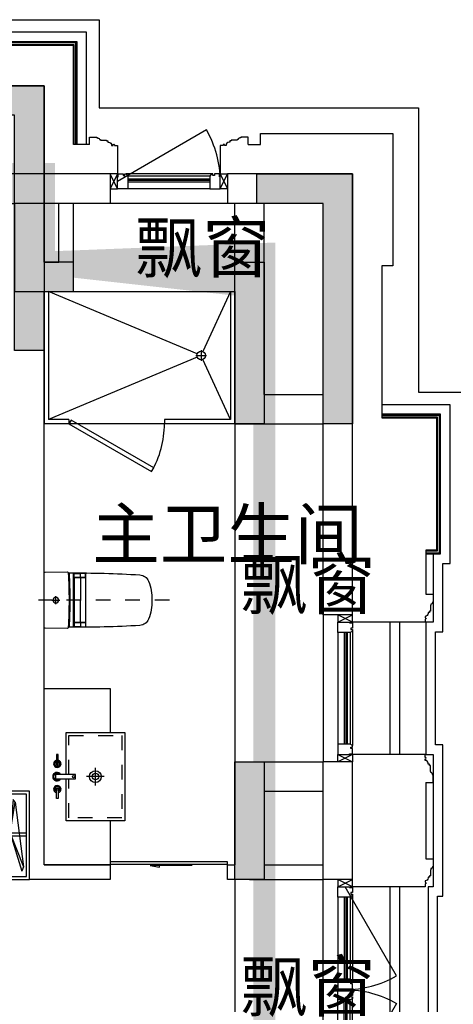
# Model space of a CAD drawing. Header units: millimetres. Extents: x 296296 to 297283, y 219875 to 220035.
# Tile 86 of 256: x 296718 to 296721, y 220017 to 220024. Entities that reach past the tile are written whole.
import ezdxf

# ---------------------------------------------------------------- set-up
doc = ezdxf.new("R2010")
doc.units = ezdxf.units.MM
doc.linetypes.add('185洋房-边套（报建版）-旧规$0$DASH', pattern=[0.35, 0.25, -0.1])
doc.linetypes.add('185洋房-边套（报建版）-旧规$0$洋房户型$0$DASH', pattern=[0.35, 0.25, -0.1])
doc.layers.add('面积-计容-住宅-1', color=1, linetype='Continuous', lineweight=0)
doc.styles.get("Standard").update_dxf_attribs({"font": 'arial.ttf'})

# ---------------------------------------------------------------- blocks, each defined once
blk = doc.blocks.new('wy53eu64i765i57i78i')
for points in [[(1012174.855397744, 192158.4376811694), (1012174.855397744, 191558.4369128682), (1012574.855135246, 191558.4369128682), (1012574.855196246, 191758.4376811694), (1012374.855438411, 191758.4376811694), (1012374.855519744, 192358.4376811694), (1011774.855165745, 192358.4376835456), (1011774.855165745, 192158.4376835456)], [(1013874.855127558, 190658.4377331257), (1013674.855127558, 190658.4377331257), (1013674.855127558, 191758.4377331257), (1013874.855127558, 191758.4377331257)], [(1013874.855127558, 187558.4376817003), (1013674.855127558, 187558.4376817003), (1013674.855127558, 188358.4376817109), (1013874.855127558, 188358.4376817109)]]:
    blk.add_hatch(color=253).paths.add_polyline_path(points)
at = {"color": 253}
for points in [[(1012174.855397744, 192158.4376811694), (1012174.855397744, 191558.4369128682), (1012574.855135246, 191558.4369128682), (1012574.855196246, 191758.4376811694), (1012374.855438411, 191758.4376811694), (1012374.855519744, 192358.4376811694), (1011774.855165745, 192358.4376835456), (1011774.855165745, 192158.4376835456), (1012174.855397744, 192158.4376811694)], [(1013874.855127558, 190658.4377331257), (1013674.855127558, 190658.4377331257), (1013674.855127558, 191758.4377331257), (1013874.855127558, 191758.4377331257)], [(1013874.855127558, 187558.4376817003), (1013674.855127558, 187558.4376817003), (1013674.855127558, 188358.4376817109), (1013874.855127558, 188358.4376817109)]]:
    blk.add_lwpolyline(points, close=True, dxfattribs=at)
blk = doc.blocks.new('sayea5yuteaytuytrauyt')
h = blk.add_hatch()
h.set_pattern_fill('钢筋混凝土', color=253, scale=100)
h.set_pattern_definition([(45, (0, 0), (-176.7766952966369, 176.7766952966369), []), (49.99999999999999, (0, 0), (717.2601826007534, -62.75213498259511), [75, -825]), (355, (0, 0), (-138.751333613, 752.1921337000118), [60, -660]), (100.4514, (59.77168, -5.22934), (578.5093817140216, 689.4395420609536), [63.74019000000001, -701.142112]), (46.1842, (0, 200), (1067.241048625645, -165.5190143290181), [112.5, -1237.5]), (96.63560000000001, (88.936745, 186.206693), (934.6627055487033, 974.1178709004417), [95.610288, -1051.713]), (351.1842, (0, 200), (934.6619451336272, 974.1186009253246), [90, -990]), (21, (100, 150), (596.9070521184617, -402.6188906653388), [75, -825]), (326.0000000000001, (100, 150), (243.3153319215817, 725.150045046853), [60, -660]), (71.4514, (149.742233, 116.448394), (840.22262858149, 322.5304967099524), [63.74019000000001, -701.142112]), (37.5, (0, 0), (12.15985531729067, 332.8938538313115), [0, -652, 0, -670, 0, -662.5]), (7.5, (0, 0), (263.0695374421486, 394.4117118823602), [0, -382, 0, -637, 0, -252.5]), (327.5, (-223, 0), (533.822436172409, -22.55487173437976), [0, -250, 0, -780, 0, -1035]), (317.5, (-323, 0), (583.1861693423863, 100.1049823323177), [0, -325, 0, -518, 0, -735])])
h.paths.add_polyline_path([(1007424.854593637, 89058.43775986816), (1007424.854593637, 87258.43856486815), (1007174.854593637, 87258.43856486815), (1007174.854593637, 89058.43775986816)])
h.paths.add_polyline_path([(1021574.855280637, 89058.43775986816), (1021574.855280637, 87258.43856486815), (1021324.855280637, 87258.43856486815), (1021324.855280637, 89058.43775986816)])
h.paths.add_polyline_path([(989374.8548266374, 89058.43775186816), (989374.8548266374, 87258.43815686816), (989124.8548266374, 87258.43815686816), (989124.8548266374, 89058.43775186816)])
h.paths.add_polyline_path([(1039624.855051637, 89058.43775186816), (1039624.855051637, 87258.43815686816), (1039374.855051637, 87258.43815686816), (1039374.855051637, 89058.43775186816)])
h.paths.add_polyline_path([(1014474.854936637, 87858.43815686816), (1014474.854936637, 84858.43816086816), (1014274.854936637, 84858.43816086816), (1014274.854936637, 87858.43815686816)])
h.paths.add_polyline_path([(1044574.854944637, 92958.43692786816), (1044574.854944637, 91158.43691286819), (1044374.854944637, 91158.43691286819), (1044374.854944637, 92758.43691286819), (1044074.854822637, 92758.43691286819), (1044074.854822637, 92958.43691286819)])
h.paths.add_polyline_path([(984374.8549336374, 92758.43691286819), (984374.8549336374, 91158.43691286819), (984174.8549336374, 91158.43691286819), (984174.8548116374, 92958.43691286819), (984674.8550556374, 92958.43691286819), (984674.8550556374, 92758.43691286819)])
h.paths.add_polyline_path([(1027974.850721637, 92758.43691286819), (1027974.850721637, 91258.40206186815), (1027774.850721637, 91258.40206186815), (1027774.850721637, 92958.43691286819), (1028324.850721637, 92958.43691286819), (1028324.850721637, 92758.43691286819)])
h.paths.add_polyline_path([(1000974.859155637, 92958.43691286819), (1000974.859155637, 91258.40206186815), (1000774.859155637, 91258.40206186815), (1000774.859155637, 92758.43691286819), (1000424.859155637, 92758.43691286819), (1000424.859155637, 92958.43691286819)])
h.paths.add_polyline_path([(1033174.859613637, 92958.43691286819), (1033174.859613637, 91258.40205786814), (1032974.859613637, 91258.40205786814), (1032974.859613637, 92758.43691286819), (1032624.859613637, 92758.43691286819), (1032624.859613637, 92958.43691286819)])
h.paths.add_polyline_path([(995774.8502636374, 92758.43691286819), (995774.8502636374, 91258.40205786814), (995574.8502636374, 91258.40205786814), (995574.8502636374, 92958.43691286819), (996124.8502636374, 92958.43691286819), (996124.8502636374, 92758.43691286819)])
h.paths.add_polyline_path([(1014874.854936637, 80258.43772586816), (1014874.854936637, 80058.43772586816), (1014274.854936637, 80058.43772586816), (1014274.854936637, 81858.43772586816), (1014474.854936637, 81858.43772586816), (1014474.854936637, 80258.43772586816)])
h.paths.add_polyline_path([(1046674.855165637, 92358.43775186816), (1046674.855165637, 90658.43777086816), (1046474.855165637, 90658.43777086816), (1046474.855165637, 92158.43775186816), (1046024.855051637, 92158.43775186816), (1046024.855051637, 92358.43775186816)])
h.paths.add_polyline_path([(982274.8547116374, 92158.43775186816), (982274.8547116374, 90658.43777086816), (982074.8547116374, 90658.43777086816), (982074.8547116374, 92358.43775186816), (982724.8548266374, 92358.43775186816), (982724.8548266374, 92158.43775186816)])
h.paths.add_polyline_path([(1042874.855566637, 80058.43772586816), (1042874.855604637, 79458.43791586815), (1042074.855596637, 79458.43791586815), (1042074.855596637, 79658.43791586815), (1042674.855566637, 79658.43791586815), (1042674.855528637, 80258.43772586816), (1043624.855539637, 80258.43772586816), (1043624.855539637, 80058.43772586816)])
h.paths.add_polyline_path([(1010674.855341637, 80058.43772586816), (1010674.855379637, 79458.43791586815), (1009874.855367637, 79458.43791586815), (1009874.855367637, 79658.43791586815), (1010474.855341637, 79658.43791586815), (1010474.855303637, 80258.43772586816), (1011424.855310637, 80258.43772586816), (1011424.855310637, 80058.43772586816)])
h.paths.add_polyline_path([(1018874.854505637, 79658.43791586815), (1018874.854505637, 79458.43791586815), (1018074.854498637, 79458.43791586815), (1018074.854536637, 80058.43772586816), (1017324.854563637, 80058.43772586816), (1017324.854563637, 80258.43772586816), (1018274.854536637, 80258.43773286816), (1018274.854536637, 79658.43791586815)])
h.paths.add_polyline_path([(986674.8542806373, 79658.43791586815), (986674.8542806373, 79458.43791586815), (985874.8542736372, 79458.43791586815), (985874.8543116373, 80058.43772586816), (985124.8543376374, 80058.43772586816), (985124.8543376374, 80258.43772586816), (986074.8543116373, 80258.43773286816), (986074.8543116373, 79658.43791586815)])
h.paths.add_polyline_path([(1016574.855280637, 92758.43691286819), (1016574.855280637, 91158.43691286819), (1016374.855280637, 91158.43691286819), (1016374.855280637, 92158.43775186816), (1016074.855051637, 92158.43775186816), (1016074.855051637, 92358.43775186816), (1016374.855280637, 92358.43775186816), (1016374.855280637, 92958.43691286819), (1016874.855280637, 92958.43691286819), (1016874.855280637, 92758.43691286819)])
h.paths.add_polyline_path([(1012374.854593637, 92158.43775186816), (1012374.854593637, 91158.43691286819), (1012174.854593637, 91158.43691286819), (1012174.854593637, 92758.43691286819), (1011874.854593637, 92758.43691286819), (1011874.854593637, 92958.43691286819), (1012374.854593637, 92958.43691286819), (1012374.854593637, 92358.43775186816), (1012674.854826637, 92358.43775186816), (1012674.854826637, 92158.43775186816)])
h.paths.add_polyline_path([(1031699.854631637, 87258.43614286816), (1031699.854631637, 86658.43778686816), (1029249.854215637, 86658.43778686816), (1029249.854215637, 87258.43614286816), (1029449.854215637, 87258.43614286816), (1029449.854215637, 86858.43778286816), (1031499.854631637, 86858.43778286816), (1031499.854631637, 87258.43614286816)])
h.paths.add_polyline_path([(999499.8556616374, 87258.43614286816), (999499.8556616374, 86658.43778686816), (997049.8552426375, 86658.43778686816), (997049.8552426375, 87258.43614286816), (997249.8552426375, 87258.43614286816), (997249.8552426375, 86858.43778286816), (999299.8556616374, 86858.43778286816), (999299.8556616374, 87258.43614286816)])
h.paths.add_polyline_path([(1029449.854215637, 89158.43772886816), (1029449.854215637, 88743.43829786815), (1029249.854215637, 88743.43829786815), (1029249.854215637, 89358.43772886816), (1031699.854631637, 89358.43772886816), (1031699.854631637, 88743.43913286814), (1031499.854631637, 88743.43913286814), (1031499.854631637, 89158.43772886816)])
h.paths.add_polyline_path([(999499.8556616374, 89358.43772886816), (999499.8556616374, 88743.43829786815), (999299.8556616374, 88743.43829786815), (999299.8556616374, 89158.43772886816), (997249.8552426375, 89158.43772886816), (997249.8552426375, 88743.43913286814), (997049.8552426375, 88743.43913286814), (997049.8552426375, 89358.43772886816)])
h.paths.add_polyline_path([(1026174.845110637, 92958.43691286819), (1026174.845110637, 90058.43717586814), (1025974.845110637, 90058.43717586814), (1025974.845110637, 92758.43691286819), (1025574.850809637, 92758.43691286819), (1025574.850809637, 92958.43691286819)])
h.paths.add_polyline_path([(1002774.864763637, 92758.43691286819), (1002774.864763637, 90058.43717586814), (1002574.864763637, 90058.43717586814), (1002574.864763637, 92958.43691286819), (1003174.859068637, 92958.43691286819), (1003174.859068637, 92758.43691286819)])
h.paths.add_polyline_path([(993974.8547306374, 92958.43691686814), (993974.8547306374, 90058.44779286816), (993774.8547306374, 90058.44779286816), (993774.8547306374, 92758.43691286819), (993374.8515306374, 92758.43691286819), (993374.8515306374, 92958.43691286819)])
h.paths.add_polyline_path([(1034974.855142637, 92758.43691286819), (1034974.855142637, 90058.44779286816), (1034774.855142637, 90058.44779286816), (1034774.855142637, 92958.43691686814), (1035374.858343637, 92958.43691286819), (1035374.858343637, 92758.43691286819)])
h.paths.add_polyline_path([(1046674.855165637, 83408.43776386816), (1046674.855165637, 80058.43772586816), (1046074.855165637, 80058.43772586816), (1046074.855165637, 80258.43772586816), (1046474.855165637, 80258.43772586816), (1046474.855165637, 83408.43776386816)])
h.paths.add_polyline_path([(982674.8547116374, 80258.43772586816), (982674.8547116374, 80058.43772586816), (982074.8547116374, 80058.43772586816), (982074.8547116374, 83408.43776386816), (982274.8547116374, 83408.43776386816), (982274.8547116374, 80258.43772586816)])
h.paths.add_polyline_path([(1001674.854280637, 89358.43772886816), (1001674.854280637, 86658.43778686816), (1001474.854280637, 86658.43778686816), (1001474.854280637, 89158.43772886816), (1000774.859155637, 89158.43772886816), (1000774.859155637, 89358.43772886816)])
h.paths.add_polyline_path([(1027274.855596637, 89158.43772886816), (1027274.855596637, 86658.43778686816), (1027074.855596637, 86658.43778686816), (1027074.855596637, 89358.43772886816), (1027974.850721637, 89358.43772886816), (1027974.850721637, 89158.43772886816)])
h.paths.add_polyline_path([(995074.8548266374, 89158.43772886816), (995074.8548266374, 86658.43778686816), (994874.8548266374, 86658.43778686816), (994874.8548266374, 89358.43772886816), (995774.8502636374, 89358.43772886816), (995774.8502636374, 89158.43772886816)])
h.paths.add_polyline_path([(1033874.855051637, 89358.43772886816), (1033874.855051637, 86658.43778686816), (1033674.855051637, 86658.43778686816), (1033674.855051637, 89158.43772886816), (1032974.859613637, 89158.43772886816), (1032974.859613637, 89358.43772886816)])
h.paths.add_polyline_path([(989374.8548266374, 92958.43691286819), (989374.8548266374, 92158.43691286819), (988974.8548266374, 92158.43691286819), (988974.8548266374, 92958.43691286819)])
h.paths.add_polyline_path([(1007574.854593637, 92958.43691286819), (1007574.854593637, 92158.43691286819), (1007174.854593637, 92158.43691286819), (1007174.854593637, 92958.43691286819)])
h.paths.add_polyline_path([(995074.8548266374, 79658.43738986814), (995074.8548266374, 79258.43738986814), (994374.8548266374, 79258.43738986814), (994374.8548266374, 79658.43738986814)])
h.paths.add_polyline_path([(1002174.854280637, 79658.43738986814), (1002174.854280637, 79258.43738986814), (1001474.854280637, 79258.43738986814), (1001474.854280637, 79658.43738986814)])
h.paths.add_polyline_path([(1027274.855596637, 79658.43738986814), (1027274.855596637, 79258.43738986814), (1026574.855596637, 79258.43738986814), (1026574.855596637, 79658.43738986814)])
h.paths.add_polyline_path([(1034374.855051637, 79658.43738986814), (1034374.855051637, 79258.43738986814), (1033674.855051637, 79258.43738986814), (1033674.855051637, 79658.43738986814)])
h.paths.add_polyline_path([(1039774.855051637, 92958.43691286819), (1039774.855051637, 92158.43691286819), (1039374.855051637, 92158.43691286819), (1039374.855051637, 92958.43691286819)])
h.paths.add_polyline_path([(1021574.855280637, 92958.43691286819), (1021574.855280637, 92158.43691286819), (1021174.855280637, 92158.43691286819), (1021174.855280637, 92958.43691286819)])
at = {"color": 253}
for points in [[(1044574.854944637, 92958.43692786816), (1044574.854944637, 91158.43691286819), (1044374.854944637, 91158.43691286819), (1044374.854944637, 92758.43691286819), (1044074.854822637, 92758.43691286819), (1044074.854822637, 92958.43691286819), (1044574.854944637, 92958.43692786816)], [(1046674.855165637, 92358.43775186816), (1046674.855165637, 90658.43777086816), (1046474.855165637, 90658.43777086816), (1046474.855165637, 92158.43775186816), (1046024.855051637, 92158.43775186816), (1046024.855051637, 92358.43775186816), (1046674.855165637, 92358.43775186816)]]:
    blk.add_lwpolyline(points, close=True, dxfattribs=at)
blk = doc.blocks.new('4uyh5uj6kj67j75rykjtuk7tsik76ykj')
at = {"color": 253}
for s, p in [('飘窗', (870194.1784163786, 433690)), ('主卫生间', (869902.7528844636, 431740)), ('飘窗', (870911.1784163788, 431399.5)), ('飘窗', (870911.1784163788, 428663))]:
    blk.add_text(s, height=337.5886524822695, dxfattribs=at).set_placement(p)
blk = doc.blocks.new('*U1035')
at = {"color": 253}
blk.add_lwpolyline([(0, 10), (0, -40), (50.00000000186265, -40), (50.00000000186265, -37), (57.00000000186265, -37), (57.00000000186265, -34.0000000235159), (60.00000000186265, -34.0000000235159, 0.4142135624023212), (67.00000000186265, -27.0000000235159), (67.00000000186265, -24.0000000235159), (74.00000000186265, -24.0000000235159), (74.00000000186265, -21.0000000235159), (115.0000009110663, -21.00000039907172), (115.0000008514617, -16.00000011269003), (125.000000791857, -15.99999999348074), (125.0000006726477, -6.000000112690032), (130.0000015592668, -6.000000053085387, 0.4039906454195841), (150.0000010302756, 14.99999982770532), (160.0000006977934, 14.99999974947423), (160.0000006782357, 12.49999989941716, 0.9999999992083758), (170.0000008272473, 12.49999985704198), (170.0000008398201, 14.99999980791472), (190.0000014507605, 14.99999980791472), (190.0000014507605, 209.9999998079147)], format="xyb", dxfattribs=at)
blk = doc.blocks.new('*U1037')
at = {"color": 253}
blk.add_lwpolyline([(0, 10), (0, -40), (50.00000000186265, -40), (50.00000000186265, -37), (57.00000000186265, -37), (57.00000000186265, -34.0000000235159), (60.00000000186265, -34.0000000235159, 0.4142135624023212), (67.00000000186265, -27.0000000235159), (67.00000000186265, -24.0000000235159), (74.00000000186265, -24.0000000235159), (74.00000000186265, -21.0000000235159), (115.0000009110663, -21.00000039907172), (115.0000008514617, -16.00000011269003), (125.000000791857, -15.99999999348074), (125.0000006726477, -6.000000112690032), (130.0000015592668, -6.000000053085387, 0.4039906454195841), (150.0000010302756, 14.99999982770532), (160.0000006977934, 14.99999974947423), (160.0000006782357, 12.49999989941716, 0.9999999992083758), (170.0000008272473, 12.49999985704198), (170.0000008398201, 14.99999980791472), (190.0000014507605, 14.99999980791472), (190.0000014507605, 509.9999802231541)], format="xyb", dxfattribs=at)
blk = doc.blocks.new('*U1038')
at = {"color": 253}
blk.add_lwpolyline([(0, 10), (0, -40), (50.00000000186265, -40), (50.00000000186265, -37), (57.00000000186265, -37), (57.00000000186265, -34.0000000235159), (60.00000000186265, -34.0000000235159, 0.4142135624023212), (67.00000000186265, -27.0000000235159), (67.00000000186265, -24.0000000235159), (74.00000000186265, -24.0000000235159), (74.00000000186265, -21.0000000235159), (115.0000009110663, -21.00000039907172), (115.0000008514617, -16.00000011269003), (125.000000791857, -15.99999999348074), (125.0000006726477, -6.000000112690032), (130.0000015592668, -6.000000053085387, 0.4039906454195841), (150.0000010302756, 14.99999982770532), (160.0000006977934, 14.99999974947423), (160.0000006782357, 12.49999989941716, 0.9999999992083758), (170.0000008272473, 12.49999985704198), (170.0000008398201, 14.99999980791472), (190.0000014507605, 14.99999980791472), (190.0000014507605, 509.9999781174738)], format="xyb", dxfattribs=at)
blk = doc.blocks.new('*U1042')
at = {"color": 253}
for points in [[(7970.00000050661, 814.9999839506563), (7970.00000050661, 899.9999839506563), (7900.00000050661, 899.9999839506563), (7900.00000050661, 819.9999839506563), (7905.00000050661, 819.9999839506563), (7905.00000050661, 799.9999839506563), (7940.00000050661, 799.9999839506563), (7940.00000050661, 809.9999839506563), (7950.00000050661, 809.9999839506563), (7950.00000050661, 799.9999839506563), (7960.00000050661, 799.9999839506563)], [(8730.00000050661, 814.9999839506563), (8730.00000050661, 899.9999839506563), (8800.00000050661, 899.9999839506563), (8800.00000050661, 819.9999839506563), (8795.00000050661, 819.9999839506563), (8795.00000050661, 799.9999839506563), (8760.00000050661, 799.9999839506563), (8760.00000050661, 809.9999839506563), (8750.00000050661, 809.9999839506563), (8750.00000050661, 799.9999839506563), (8740.00000050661, 799.9999839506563)]]:
    blk.add_lwpolyline(points, close=True, dxfattribs=at)
for points in [[(7970.00000050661, 899.9999839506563), (8730.00000050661, 899.9999839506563)], [(7970.00000050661, 854.9999839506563), (8730.00000050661, 854.9999839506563)], [(7970.00000050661, 844.9999839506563), (8730.00000050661, 844.9999839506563)], [(7970.00000050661, 834.9999839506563), (8730.00000050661, 834.9999839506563)], [(7970.00000050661, 814.9999839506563), (8730.00000050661, 814.9999839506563)], [(7960.00000050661, 799.9999839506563), (8740.00000050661, 799.9999839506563)]]:
    blk.add_lwpolyline(points, dxfattribs=at)
blk = doc.blocks.new('185洋房外包（2F南入）-边(报建版）$0$seyesryhertyheryetrye')
at = {"color": 253}
blk.add_lwpolyline([(22072.70269624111, 23949.57976469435), (22022.70269624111, 23949.57976469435), (22022.70269624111, 23849.57976469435), (22072.70269624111, 23849.57976469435)], close=True, dxfattribs=at)
for points in [[(22022.70269624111, 23849.57976469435), (22072.70269624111, 23949.57976469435)], [(22022.70269624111, 23949.57976469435), (22072.70269732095, 23849.57976468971)]]:
    blk.add_lwpolyline(points, dxfattribs=at)
blk = doc.blocks.new('*U1045')
at = {"color": 253}
for points in [[(7970.00000050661, 814.9999839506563), (7970.00000050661, 899.9999839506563), (7900.00000050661, 899.9999839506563), (7900.00000050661, 819.9999839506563), (7905.00000050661, 819.9999839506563), (7905.00000050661, 799.9999839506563), (7940.00000050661, 799.9999839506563), (7940.00000050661, 809.9999839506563), (7950.00000050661, 809.9999839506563), (7950.00000050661, 799.9999839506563), (7960.00000050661, 799.9999839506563)], [(8530.00000050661, 814.9999839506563), (8530.00000050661, 899.9999839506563), (8600.00000050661, 899.9999839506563), (8600.00000050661, 819.9999839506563), (8595.00000050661, 819.9999839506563), (8595.00000050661, 799.9999839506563), (8560.00000050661, 799.9999839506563), (8560.00000050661, 809.9999839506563), (8550.00000050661, 809.9999839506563), (8550.00000050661, 799.9999839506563), (8540.00000050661, 799.9999839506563)]]:
    blk.add_lwpolyline(points, close=True, dxfattribs=at)
for points in [[(7970.00000050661, 899.9999839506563), (8530.00000050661, 899.9999839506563)], [(7970.00000050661, 854.9999839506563), (8530.00000050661, 854.9999839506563)], [(7970.00000050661, 844.9999839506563), (8530.00000050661, 844.9999839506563)], [(7970.00000050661, 834.9999839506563), (8530.00000050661, 834.9999839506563)], [(7970.00000050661, 814.9999839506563), (8530.00000050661, 814.9999839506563)], [(7960.00000050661, 799.9999839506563), (8540.00000050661, 799.9999839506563)]]:
    blk.add_lwpolyline(points, dxfattribs=at)
blk = doc.blocks.new('*U1049')
at = {"color": 253}
for points in [[(27782.70269778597, 23474.57976449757), (27782.70269778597, 24239.57977569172), (28862.70269778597, 24239.57977569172), (28862.70269778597, 24209.5797758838)], [(27847.70269778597, 23474.57976449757), (27847.70269778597, 24174.57977569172), (28797.70269778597, 24174.57977569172), (28797.70269778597, 24074.57976449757)], [(27852.70269778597, 23474.57976449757), (27852.70269778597, 24169.57977569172), (28792.70269778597, 24169.57977569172), (28792.70269778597, 24074.57976449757)], [(27855.20269778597, 23474.57976449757), (27855.20269778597, 24167.07977569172), (28790.20269778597, 24167.07977569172), (28790.20269778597, 24074.57976449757)], [(27867.70269778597, 23474.57976449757), (27867.70269778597, 24154.57977569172), (28777.70269778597, 24154.57977569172), (28777.70269778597, 24074.57976449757)], [(27872.70269778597, 23474.57976449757), (27872.70269778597, 24149.57977569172), (28772.70269778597, 24149.57977569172), (28772.70269778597, 24074.57976449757)]]:
    blk.add_lwpolyline(points, dxfattribs=at)
blk = doc.blocks.new('*U1050')
at = {"color": 253}
for points in [[(27582.70269778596, 24189.57977569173), (27582.70269778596, 24239.57977569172), (28662.70269778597, 24239.57977569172), (28662.70269778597, 23774.57977569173)], [(27647.70269778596, 24074.57977569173), (27647.70269778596, 24174.57977569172), (28597.70269778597, 24174.57977569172), (28597.70269778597, 23774.57977569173)], [(27652.70269778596, 24074.57977569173), (27652.70269778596, 24169.57977569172), (28592.70269778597, 24169.57977569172), (28592.70269778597, 23774.57977569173)], [(27655.20269778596, 24074.57977569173), (27655.20269778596, 24167.07977569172), (28590.20269778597, 24167.07977569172), (28590.20269778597, 23774.57977569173)], [(27667.70269778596, 24074.57977569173), (27667.70269778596, 24154.57977569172), (28577.70269778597, 24154.57977569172), (28577.70269778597, 23774.57977569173)], [(27672.70269778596, 24074.57977569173), (27672.70269778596, 24149.57977569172), (28572.70269778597, 24149.57977569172), (28572.70269778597, 23774.57977569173)]]:
    blk.add_lwpolyline(points, dxfattribs=at)
blk = doc.blocks.new('185洋房外包（2F南入）-边(报建版）')
at = {"color": 253, "linetype": 'Continuous'}
for p, q in [((18622.70269732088, 23849.57976360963), (19672.70266229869, 23849.57977495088)), ((18622.70269732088, 23249.57976468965), (18622.70269732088, 23849.57976360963)), ((16522.70266338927, 23249.57976468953), (17372.70266339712, 23249.57976468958)), ((16522.70266338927, 20249.57976468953), (16522.70266338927, 23249.57976468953)), ((17372.70266339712, 23249.57976468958), (17372.70266339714, 23049.57976468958)), ((18172.70266339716, 23249.57976468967), (18622.70269732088, 23249.57976468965)), ((18172.70266339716, 23249.57976468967), (18172.70266339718, 23049.57976468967)), ((16722.70266338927, 23049.5797646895), (17372.70266339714, 23049.57976468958)), ((16722.70266338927, 20249.57976468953), (16722.70266338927, 23049.5797646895)), ((18172.70266339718, 23049.57976468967), (18822.70269732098, 23049.5797646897)), ((16522.70266338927, 20249.57976468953), (16722.70266338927, 20249.57976468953)), ((16522.70266338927, 18449.57976468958), (16522.70266338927, 19249.57976468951)), ((16522.70266338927, 19249.57976468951), (16722.70266338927, 19249.57976468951)), ((16722.70266338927, 18449.57976468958), (16722.70266338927, 19249.57976468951)), ((16522.70266338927, 18449.57976468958), (16722.70266338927, 18449.57976468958))]:
    blk.add_line(p, q, dxfattribs=at)
at = {"color": 253}
for points in [[(32722.70269730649, 24299.57976449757), (18247.70266484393, 24299.57976449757), (18247.70266484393, 23699.57976411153), (16072.70266338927, 23699.57976411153), (16072.70266338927, 21764.57976613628), (15772.70266338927, 21764.57976613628), (15772.70266338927, 13634.57976324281), (16072.70266338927, 13634.57976324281), (16072.70266338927, 10499.57976526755), (19947.70266338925, 10499.57976526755), (19947.70266338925, 9599.579765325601), (28222.70266194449, 9599.57976492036), (28222.70266194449, 8999.579764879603), (32722.70269730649, 8999.579764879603)], [(18312.70266484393, 23449.57976449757), (18422.70266484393, 23449.57976449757), (18422.70266484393, 24124.57976449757), (19322.70266484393, 24124.57976449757), (19322.70266484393, 24049.57976449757), (19532.70266484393, 24049.57976449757)], [(17232.70266195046, 23449.57976449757), (17147.70266338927, 23449.5797645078), (17147.70266338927, 23524.57976411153), (16247.70266338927, 23524.57976411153), (16247.70266338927, 22624.57976411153), (16322.70266338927, 22624.57976411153), (16322.70266338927, 21589.57976613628), (15947.70266338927, 21589.57976613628), (15947.70266338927, 20689.57976613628), (16022.70266358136, 20689.57976613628), (16022.70266358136, 20389.57976613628)], [(17372.70266339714, 23049.57978508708), (18172.70266339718, 23049.57976468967)], [(15972.70266338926, 20664.5797661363), (15972.70266338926, 20199.57976613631), (16022.70266319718, 20199.57976613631), (16022.70266319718, 19299.57976603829), (15972.70266319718, 19299.57976429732), (15972.70266319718, 18399.57976458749), (16007.70266319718, 18399.57976458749), (16007.70266319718, 16999.5797647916), (15972.70266319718, 16999.5797647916), (15972.70266319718, 16099.57976508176), (16022.70266319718, 16099.5797633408), (16022.70266319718, 15199.57976324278), (15972.70266338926, 15199.57976324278), (15972.70266338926, 14734.57976324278)], [(16022.70266338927, 20689.57996757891), (16022.70266338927, 20389.57996757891)], [(15907.70266338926, 14799.57976324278), (15907.70266338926, 15264.57976324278), (15957.70266319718, 15264.57976324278), (15957.70266319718, 16034.57976522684), (15907.70266319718, 16034.57976696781), (15907.70266319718, 17064.5797647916), (15942.70266319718, 17064.5797647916), (15942.70266319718, 18334.57976458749), (15907.70266319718, 18334.57976458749), (15907.70266319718, 19364.57976241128), (15957.70266319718, 19364.57976415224), (15957.70266319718, 20134.57976613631), (15907.70266338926, 20134.57976613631), (15907.70266338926, 20599.57976613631)], [(16722.70266338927, 20249.57976468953), (16722.70266338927, 19249.57976468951)], [(16202.70266319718, 20199.5797645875), (16202.70266319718, 19299.57976479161)], [(16267.70266319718, 20199.5797645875), (16267.70266319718, 19299.57976479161)], [(16022.70266358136, 19109.57976324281), (16022.70266358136, 18589.57976613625)], [(16722.71180819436, 16949.57957739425), (16722.71180819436, 18449.5795773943)], [(16202.70266319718, 18399.57976458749), (16202.70266319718, 16999.57976479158)], [(16267.70266319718, 18399.57976458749), (16267.70266319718, 16999.57976479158)]]:
    blk.add_lwpolyline(points, dxfattribs=at)
for points in [[(17422.70268669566, 23199.57976468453, -0.1316524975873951), (17516.48490404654, 23549.57976468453), (18122.70268669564, 23199.57976468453)], [(16572.70266129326, 17699.57976468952, -0.1316524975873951), (16222.70266129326, 17793.3619820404), (16572.70266129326, 18399.57976468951)], [(16572.70266129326, 17699.57976468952, 0.1316524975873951), (16222.70266129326, 17605.79754733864), (16572.70266129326, 16999.57976468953)]]:
    blk.add_lwpolyline(points, format="xyb", dxfattribs=at)
blk.add_blockref('*U1049', (-9450.000032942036, -25), dxfattribs=at)
at = {"color": 253, "xscale": -1}
for name, p, rotation in [('*U1035', (17232.70266195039, 23459.57976449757), 180), ('*U1045', (9522.70268618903, 24049.57974863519), 180), ('185洋房外包（2F南入）-边(报建版）$0$seyesryhertyheryetrye', (-3900.000009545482, 47099.15952938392), 180), ('185洋房外包（2F南入）-边(报建版）$0$seyesryhertyheryetrye', (-7326.877101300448, -1823.122931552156), 270), ('*U1037', (16012.70268317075, 19109.57976334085), 270), ('185洋房外包（2F南入）-边(报建版）$0$seyesryhertyheryetrye', (-7326.877103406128, -3623.122931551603), 270), ('*U1045', (15722.70267734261, 9099.579764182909), 270)]:
    blk.add_blockref(name, p, dxfattribs=dict(at, rotation=rotation))
at = {"color": 253}
for name, p, rotation in [('*U1035', (18312.70266484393, 23459.57976449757), 180), ('185洋房外包（2F南入）-边(报建版）$0$seyesryhertyheryetrye', (39445.40538293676, 47099.15952938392), 180), ('*U1050', (40097.28243908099, -6983.122931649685), 90), ('*U1037', (16012.70268317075, 20389.57976603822), 270), ('*U1042', (15722.70267944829, 28099.57976519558), 270), ('185洋房外包（2F南入）-边(报建版）$0$seyesryhertyheryetrye', (-7326.877101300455, 41322.28246093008), 270), ('*U1038', (16012.70268317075, 18589.57976603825), 270), ('*U1045', (15722.70267734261, 26299.57976519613), 270)]:
    blk.add_blockref(name, p, dxfattribs=dict(at, rotation=rotation))
blk = doc.blocks.new('185洋房-边套（报建版）-旧规$0$洋房户型$0$11A$C17570B11')
at = {"color": 253}
for p, q in [((0, 0), (-211.0270006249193, -32.54784116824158)), ((0, 0), (228.5429438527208, -89.85827781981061)), ((-211.0270006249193, -32.54784116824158), (-229.8062428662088, -20.4895358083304)), ((-211.0270006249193, -32.54784116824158), (228.5429438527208, -89.85827781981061)), ((228.5429438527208, -89.85827781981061), (259.1465271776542, -78.90659712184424))]:
    blk.add_line(p, q, dxfattribs=at)
blk.add_lwpolyline([(-229.8062428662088, -20.4895358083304), (0, 0), (259.1465271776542, -78.90659712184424)], dxfattribs=at)
blk = doc.blocks.new('*U1118')
at = {"color": 253}
for points in [[(1399.999998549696, 0), (4500.000001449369, 0), (4500.000001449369, -599.9999999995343), (1399.999998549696, -599.9999999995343)], [(1419.999998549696, -20), (4480.000001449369, -20), (4480.000001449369, -579.9999999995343), (1419.999998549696, -579.9999999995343)]]:
    blk.add_lwpolyline(points, close=True, dxfattribs=at)
for points in [[(1419.999998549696, -285.2554255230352), (4480.000001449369, -285.2554255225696)], [(1419.999998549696, -305.2554255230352), (4480.000001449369, -305.2554255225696)]]:
    blk.add_lwpolyline(points, dxfattribs=at)
at = {"color": 253, "rotation": 270}
for p in [(1529.565361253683, -285.148174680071), (1669.565361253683, -285.148174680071), (1809.565361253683, -285.148174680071), (1949.565361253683, -285.148174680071), (2089.565361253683, -285.148174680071), (2229.565361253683, -285.148174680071), (2369.565361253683, -285.148174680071), (2509.565361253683, -285.148174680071), (2649.565361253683, -285.148174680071), (2789.565361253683, -285.148174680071), (2929.565361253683, -285.148174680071), (3069.565361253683, -285.148174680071), (3209.565361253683, -285.148174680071), (3349.565361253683, -285.148174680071), (3489.565361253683, -285.148174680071), (3629.565361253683, -285.148174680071), (3769.565361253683, -285.148174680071), (3909.565361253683, -285.148174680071), (4049.565361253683, -285.148174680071), (4189.565361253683, -285.148174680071), (4329.565361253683, -285.148174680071), (4469.565361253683, -285.148174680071)]:
    blk.add_blockref('185洋房-边套（报建版）-旧规$0$洋房户型$0$11A$C17570B11', p, dxfattribs=at)
blk = doc.blocks.new('*U1128')
at = {"color": 253}
for p, q in [((899.9999999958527, 0), (899.9999999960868, -1300.000000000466)), ((-4.1472958e-09, -30), (407.7429079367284, -217.4680036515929)), ((-4.1472958e-09, -30), (869.9999999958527, -30)), ((869.9999999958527, -30), (462.2570920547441, -217.4680036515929)), ((869.9999999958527, -30), (869.999999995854, -480)), ((434.9999999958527, -266.466442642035), (434.9999999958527, -193.5335573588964)), ((422.7242716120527, -257.3734632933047), (-3.9132525e-09, -1270.000000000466)), ((398.5335573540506, -230.0000000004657), (471.466442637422, -230.0000000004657)), ((447.2757283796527, -257.3734632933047), (869.9999999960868, -1270.000000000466)), ((869.999999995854, -480), (899.999999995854, -480)), ((869.999999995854, -1130), (899.999999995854, -1130)), ((869.9999999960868, -1130), (869.9999999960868, -1270.000000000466)), ((-4.1460832e-09, -1270.000000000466), (869.999999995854, -1270.000000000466)), ((-4.1460832e-09, -1300.000000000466), (899.999999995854, -1300.000000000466))]:
    blk.add_line(p, q, dxfattribs=at)
for points in [[(899.9999999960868, -1300.000000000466), (-4.1460832e-09, -1300.000000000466), (-4.1472958e-09, 0), (899.9999999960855, 0)], [(1199.01923788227, -552.0834875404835), (874.0192378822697, -1115), (899.999999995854, -1130), (1224.999999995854, -567.0834875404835)]]:
    blk.add_lwpolyline(points, close=True, dxfattribs=at)
blk.add_circle((434.9999999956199, -230.0000000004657), 30, dxfattribs=at)
blk.add_arc((899.9999999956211, -1130.000000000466), 649.9999999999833, 60.00000000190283, 90, dxfattribs=at)
blk = doc.blocks.new('*U1129')
at = {"color": 253}
for p, q in [((599.5401842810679, -409.8646660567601), (599.5401842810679, -289.8646660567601)), ((539.5401842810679, -349.8646660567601), (659.5401842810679, -349.8646660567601))]:
    blk.add_line(p, q, dxfattribs=at)
for points in [[(299.5401842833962, -450.0000000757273), (7.21775e-09, -449.9999999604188), (0, 0), (1200.003419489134, -5.1240858e-09), (1199.996580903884, -450.0000000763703), (899.5436037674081, -450.0000000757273)], [(613.0387564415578, -149.8646660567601), (899.5401842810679, -149.8646660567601), (899.5401842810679, -549.8646660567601), (299.5401842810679, -549.8646660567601), (299.5401842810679, -149.8646660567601), (585.0967206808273, -149.8646660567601)]]:
    blk.add_lwpolyline(points, dxfattribs=at)
for points in [[(451.2073644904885, -84.35689669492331), (520.1497960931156, -84.35689669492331), (520.1497960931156, -96.69357577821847), (451.2073644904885, -96.69357577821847)], [(613.0387564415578, -213.3476729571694), (613.0387564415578, -78.44058291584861), (585.0967206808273, -78.44058291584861), (585.0967206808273, -213.3476729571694)], [(749.3835715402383, -84.35689669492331), (680.4411399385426, -84.35689669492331), (680.4411399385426, -96.69357577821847), (749.3835715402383, -96.69357577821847)]]:
    blk.add_lwpolyline(points, close=True, dxfattribs=at)
at = {"color": 253, "linetype": '185洋房-边套（报建版）-旧规$0$洋房户型$0$DASH', "ltscale": 0.2}
blk.add_lwpolyline([(613.0387564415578, -169.8646660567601), (879.5401842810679, -169.8646660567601), (879.5401842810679, -529.8646660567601), (319.5401842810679, -529.8646660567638), (319.5401842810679, -169.8646660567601), (585.0967206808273, -169.8646660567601)], dxfattribs=at)
at = {"color": 253}
for centre, radius in [((513.9814565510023, -90.52523623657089), 6.168339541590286), ((686.6094794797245, -90.52523623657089), 6.168339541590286), ((599.6050807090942, -201.3105837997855), 7.984881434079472), ((599.5401842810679, -349.8646660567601), 40), ((599.5401842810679, -349.8646660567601), 22.5)]:
    blk.add_circle(centre, radius, dxfattribs=at)
for centre, radius, start, end in [((513.9814565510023, -90.52523623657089), 25.41078259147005, 194.0486072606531, 165.9513927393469), ((599.2887564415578, -88.49025027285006), 29.30714285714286, 297.9803616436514, 241.0365380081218), ((599.2887564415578, -88.49025027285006), 23.80714285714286, 305.2789508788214, 233.4071193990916), ((686.6094794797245, -90.52523623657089), 25.41078259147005, 14.04860726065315, 345.9513927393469), ((513.9814565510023, -90.52523623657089), 16.61078259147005, 201.7986223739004, 158.2013776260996), ((686.6094794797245, -90.52523623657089), 16.61078259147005, 21.79862237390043, 338.2013776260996)]:
    blk.add_arc(centre, radius, start, end, dxfattribs=at)
blk = doc.blocks.new('185洋房-边套（报建版）-旧规$0$洋房户型$0$13c')
at = {"color": 253, "linetype": '185洋房-边套（报建版）-旧规$0$洋房户型$0$DASH'}
for p, q in [((89521.18999350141, 114520.9816541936), (89521.20321187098, 115411.3876496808)), ((89548.82875787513, 115294.1480379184), (89493.50966866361, 115294.1480379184)), ((89548.82875786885, 115294.1474457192), (89493.54184648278, 115294.1474457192))]:
    blk.add_line(p, q, dxfattribs=at)
at = {"color": 253}
for p, q in [((89521.17770799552, 115321.8075812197), (89521.19289635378, 115266.4885034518)), ((89705.95152516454, 115173.5558113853), (89335.91642230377, 115173.5558113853)), ((89366.13573895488, 115126.9421309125), (89339.76872953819, 115126.9421309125)), ((89364.83589357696, 115169.0022681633), (89342.82677173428, 115169.0022681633)), ((89367.83589357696, 115094.2650665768), (89367.83589357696, 115166.0022681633)), ((89369.93430123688, 115094.2650665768), (89369.93430123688, 115166.0022681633)), ((89372.10712295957, 115126.9421309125), (89521.36898544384, 115126.9421309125)), ((89372.93430123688, 115169.0022681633), (89669.47134217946, 115168.9950308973)), ((89670.29646742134, 115126.9348533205), (89521.03460511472, 115126.9421390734)), ((89672.46769411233, 115094.2576829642), (89672.47119574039, 115165.9948844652)), ((89674.56610176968, 115094.257580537), (89674.56960339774, 115165.9947820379)), ((89676.26785141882, 115126.934561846), (89702.63486080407, 115126.9332748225)), ((89677.56974982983, 115168.9946355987), (89699.57887164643, 115168.993561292)), ((89701.52725234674, 115088.8262331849), (89340.87453606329, 115088.8350352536)), ((89364.83589357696, 115091.2650665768), (89340.92174534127, 115091.2650665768)), ((89372.93430123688, 115091.2650665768), (89669.46754768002, 115091.2578294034)), ((89677.56595533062, 115091.2574341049), (89701.48010353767, 115091.2562668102)), ((89521.1904398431, 114639.5558113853), (89521.1904398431, 114639.5558113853))]:
    blk.add_line(p, q, dxfattribs=at)
at = {"color": 253, "elevation": 4.384597e-10}
blk.add_lwpolyline([(89338.07385982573, 115374.5558122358, 0.4095801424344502), (89331.07473857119, 115367.6667251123), (89328.67762249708, 115216.3974893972, 0.3408577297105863), (89333.8617654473, 115209.4797981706, -0.3388656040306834), (89336.05958687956, 115206.5687617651, 0.0166606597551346), (89349.04112700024, 114721.8467915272, 0.2976509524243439), (89392.355204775, 114662.2954906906, 0.1003364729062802), (89521.16322548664, 114639.5558122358, 0.1003364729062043), (89649.97124619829, 114662.2954906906, 0.2976509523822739), (89693.28532397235, 114721.8467915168, 0.0161027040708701), (89705.81229805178, 115206.4329703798, -0.3533940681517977), (89708.16140059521, 115209.3815242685, 0.3568190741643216), (89713.70184006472, 115216.4232588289), (89711.3122820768, 115367.6663945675, 0.4095939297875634), (89704.31315559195, 115374.5558122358)], format="xyb", close=True, dxfattribs=at)
at = {"color": 253}
blk.add_circle((89521.18530217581, 115294.1480379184), 20, dxfattribs=at)
for centre, radius, start, end in [((89518.86931198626, 118504.5399853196), 3305.360900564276, 266.8292517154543, 270.0402224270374), ((89518.86931198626, 118509.5126538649), 3305.360900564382, 266.8298459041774, 270.0402224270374), ((89523.59031296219, 118512.5470783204), 3308.39538148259, 269.9584258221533, 273.1570464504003), ((89523.59031296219, 118507.5744097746), 3308.395381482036, 269.9584258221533, 273.1576243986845), ((94520.5214039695, 114992.6114435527), 5183.597077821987, 178.0819936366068, 178.902551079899), ((89342.82677173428, 115166.0022681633), 3, 90, 178.0819936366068), ((89364.83589357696, 115166.0022681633), 3, 0, 90), ((89372.93430123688, 115166.0022681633), 3, 90, 180), ((89669.47119574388, 115165.9950309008), 3, 359.9972032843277, 89.99720329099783), ((89677.56960339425, 115165.9946356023), 3, 89.99720329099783, 179.9972032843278), ((89699.57872521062, 115165.9935612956), 3, 1.915209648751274, 89.99720329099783), ((84521.87563561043, 114992.8554699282), 5183.597077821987, 1.094652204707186, 1.915209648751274), ((89340.87462435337, 115091.8350352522), 3, 178.902551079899, 269.9983137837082), ((89340.92174534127, 115094.2650665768), 3, 178.8756706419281, 270), ((89364.83589357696, 115094.2650665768), 3, 270, 0), ((89372.93430123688, 115094.2650665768), 3, 180, 270), ((89669.46769411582, 115094.2578293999), 3, 269.9972032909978, 359.9972032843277), ((89677.56610176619, 115094.2574341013), 3, 179.9972032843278, 269.9972032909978), ((89701.48024997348, 115094.2562668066), 3, 269.9972032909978, 1.121532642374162), ((89701.52725234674, 115091.8262331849), 3, 269.9988895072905, 1.094652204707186)]:
    blk.add_arc(centre, radius, start, end, dxfattribs=at)
blk = doc.blocks.new('185洋房-边套（报建版）-旧规$0$$DorLib2D$00000129')
at = {"color": 253, "linetype": 'Continuous'}
for p, q in [((-0.5, 0.5450265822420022), (-0.5, 0.6866180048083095)), ((-0.5, 0.6866180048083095), (0.5, 0.6866180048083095)), ((0.5, 0.6866180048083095), (0.5, 0.5450265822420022)), ((0.5, 0.5450265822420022), (-0.5, 0.5450265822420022)), ((-0.5, 0.5000000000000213), (-0.5, 0.5450265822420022)), ((0.5, 0.5000000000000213), (0.5, 0.5450265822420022)), ((-0.2000000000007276, 0.4374999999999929), (0.1583561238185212, 0.4374999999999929)), ((0.1583561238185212, 0.4374999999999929), (0.0804472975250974, 0.3407772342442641)), ((0.0804472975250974, 0.3407772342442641), (0.0804472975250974, 0.4375))]:
    blk.add_line(p, q, dxfattribs=at)
blk = doc.blocks.new('185洋房-边套（报建版）-旧规')
at = {"color": 253, "linetype": 'Continuous'}
for p, q in [((500.0000000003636, 11299.99999973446), (500.0000000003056, 12600.00000027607)), ((500.0000000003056, 12600.00000027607), (700.0000000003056, 12600.00000027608)), ((700.0000000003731, 11099.99999973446), (700.0000000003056, 12600.00000027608)), ((1799.999999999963, 11999.99999973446), (1800.000000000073, 12600.00000001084)), ((1800.000000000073, 12600.00000001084), (1900.000000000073, 12600.00000001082)), ((1900.000000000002, 12199.99999973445), (1900.000000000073, 12600.00000001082)), ((2000.000000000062, 12199.99999973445), (2000.000000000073, 12600.00000026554)), ((2000.000000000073, 12600.00000026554), (2200.000000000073, 12600.00000026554)), ((2000.000000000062, 12199.99999973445), (1900.000000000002, 12199.99999973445)), ((2000.000000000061, 11999.99999973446), (1799.999999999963, 11999.99999973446)), ((2000, 8700.000000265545), (2000.000000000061, 11999.99999973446)), ((500.0000000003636, 11299.99999973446), (100, 11299.99999973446)), ((100, 11099.99999973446), (100, 11299.99999973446)), ((700.0000000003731, 11099.99999973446), (100, 11099.99999973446)), ((700.0000000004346, 8800.000000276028), (100.00000000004, 8800.000000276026)), ((100.00000000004, 8600.000000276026), (100.00000000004, 8800.000000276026)), ((700.0000000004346, 8800.000000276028), (700.0000000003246, 8100.000000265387)), ((1999.999999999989, 8100.000000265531), (2000, 8700.000000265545)), ((500.0000000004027, 8600.000000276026), (100.00000000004, 8600.000000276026)), ((500.0000000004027, 8600.000000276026), (500.0000000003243, 8100.000000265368)), ((2099.999999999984, 8000.000000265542), (2099.999999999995, 8600.000000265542)), ((500.0000000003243, 8100.000000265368), (100, 8100.000000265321)), ((100.0000000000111, 8000.000000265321), (100, 8100.000000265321)), ((749.9999999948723, 8100.000000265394), (700.0000000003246, 8100.000000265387)), ((749.9999999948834, 8000.000000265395), (749.9999999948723, 8100.000000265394)), ((1999.999999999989, 8100.000000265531), (1549.999999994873, 8100.000000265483)), ((1549.999999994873, 8100.000000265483), (1549.999999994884, 8000.000000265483)), ((600.0000000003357, 8000.000000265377), (100.0000000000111, 8000.000000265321)), ((600.0000000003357, 8000.000000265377), (749.9999999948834, 8000.000000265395)), ((1549.999999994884, 8000.000000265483), (2099.999999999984, 8000.000000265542))]:
    blk.add_line(p, q, dxfattribs=at)
at = {"color": 253, "linetype": '185洋房-边套（报建版）-旧规$0$DASH'}
blk.add_line((2099.999999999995, 8600.000000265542), (5200.000074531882, 8600.000000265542), dxfattribs=at)
at = {"color": 253}
for points in [[(1799.999999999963, 11999.99996795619), (700, 12000.00000000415)], [(699.9999737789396, 11099.99999973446), (700.0000000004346, 8800.000000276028)], [(700.0000000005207, 8000.000000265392), (700.0000000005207, 6500.000000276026)]]:
    blk.add_lwpolyline(points, dxfattribs=at)
at = {"color": 253, "extrusion": (0, 0, -1), "zscale": -1}
for name, p, rotation in [('*U1128', (-700, 12000), 270.0000016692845), ('*U1129', (-1999.999999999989, 8100.000000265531), 90)]:
    blk.add_blockref(name, p, dxfattribs=dict(at, rotation=rotation))
at = {"color": 253, "rotation": 269.9999983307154}
blk.add_blockref('185洋房-边套（报建版）-旧规$0$洋房户型$0$13c', (-113374.5491584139, 99421.20944628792), dxfattribs=at)
at = {"color": 253}
blk.add_blockref('*U1118', (700.0000730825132, 8600.006268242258), dxfattribs=at)
at = {"color": 253, "xscale": -800, "yscale": -100, "zscale": 100, "rotation": 180.0000000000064}
blk.add_blockref('185洋房-边套（报建版）-旧规$0$$DorLib2D$00000129', (1149.999999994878, 8050.000000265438), dxfattribs=at)

msp = doc.modelspace()

# ---------------------------------------------------------------- block references
at = {"yscale": 0.001, "zscale": 0.001}
for name, p, xscale in [('185洋房外包（2F南入）-边(报建版）', (296736.701306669, 219999.4666216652), -0.001), ('wy53eu64i765i57i78i', (295705.7037488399, 219830.3577637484), 0.001), ('sayea5yuteaytuytrauyt', (295673.5037488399, 219930.3577637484), 0.001), ('4uyh5uj6kj67j75rykjtuk7tsik76ykj', (295848.5037488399, 219588.3577637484), 0.001)]:
    msp.add_blockref(name, p, dxfattribs=dict(at, xscale=xscale))

# ---------------------------------------------------------------- next in the draw order: block references
at = {"xscale": -0.001, "yscale": 0.001, "zscale": 0.001}
msp.add_blockref('185洋房-边套（报建版）-旧规', (296720.0786040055, 220009.9162014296), dxfattribs=at)

# ---------------------------------------------------------------- next in the draw order: linework, layer by layer
at = {"layer": '面积-计容-住宅-1', "const_width": 0.15}
msp.add_lwpolyline([(296708.2786111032, 220020.9162018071), (296712.8786045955, 220020.9162014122), (296712.8786042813, 220022.016201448), (296714.6786044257, 220022.0162014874), (296714.6786041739, 220022.7162015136), (296718.0786041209, 220022.7162014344), (296718.0786041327, 220022.1162014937), (296719.5786031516, 220022.1162014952), (296719.5786031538, 220014.4162014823), (296720.2286042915, 220014.4162014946), (296720.2286042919, 220011.0162014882), (296716.3786043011, 220011.0162014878), (296716.3786043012, 220010.4162014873), (296712.8786043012, 220010.4162014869), (296712.878604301, 220012.1662014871), (296707.3786042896, 220012.1662014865), (296707.3786042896, 220012.1662014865), (296703.9786042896, 220012.1662014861), (296703.9786042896, 220017.1162014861), (296707.278604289, 220017.1162014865), (296707.2786042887, 220019.6162014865), (296706.5786042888, 220019.6162014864), (296706.5786042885, 220020.6162013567), (296708.2786111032, 220020.6162018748)], close=True, dxfattribs=at)

doc.saveas('drawing.dxf')
